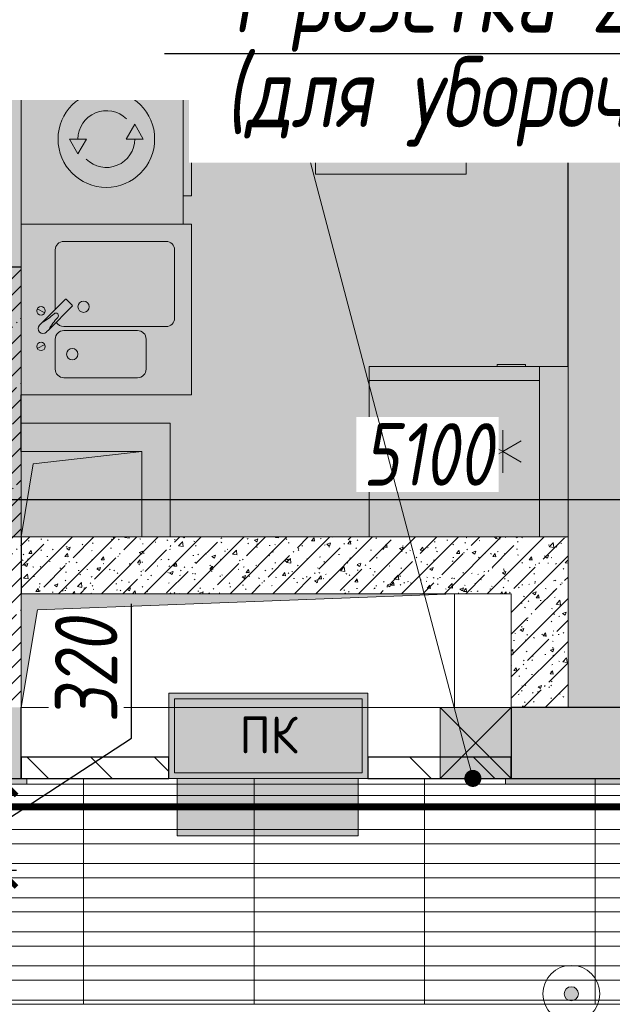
# Model space of a CAD drawing. Header units: millimetres. Extents: x -88210283 to 7466349, y -86687 to 22351.
# Tile 66 of 256: x 45598 to 47684, y -29024 to -25559. Entities that reach past the tile are written whole.
import ezdxf
from ezdxf import colors
from ezdxf.entities.mleader import LeaderData, LeaderLine
from ezdxf.math import Vec2, Vec3

# ---------------------------------------------------------------- set-up
doc = ezdxf.new("R2010")
doc.units = ezdxf.units.MM
for name, pattern in [('( Hidden )', [0.375, 0.25, -0.125]), ('-D1-03x03', [6, 3, -3]), ('DASHDOT', [25.4, 12.7, -6.35, 0, -6.35]), ('DASHEDx20', [0.75, 0.5, -0.25])]:
    doc.linetypes.add(name, pattern=pattern)
doc.layers.get('Defpoints').update_dxf_attribs({"color": 31})
for name, color, linetype, lineweight in [('_0', 7, 'Continuous', 13), ('A-000-MH_MASS', 7, '-D1-03x03', 5), ('A-010-A_ROOM', 7, 'Continuous', 18), ('A-200-M_WALL', 7, 'Continuous', 5), ('A-200-M_WALL_INT', 7, 'Continuous', 5), ('A-200-M_WALL_PAT', 7, 'Continuous', 5), ('A-230-M_FLOOR', 7, 'Continuous', 5), ('A-314-M_WINDOW', 7, 'Continuous', 5), ('dim_light', 12, 'Continuous', 9), ('E-610-M_EPS', 7, 'Continuous', 5), ('engineering', 20, 'Continuous', 13), ('EOM', 1, 'Continuous', 5), ('M-520-M_DRAINAGE_FW', 7, 'Continuous', 5), ('M-567-M_MECH_EQP', 7, 'Continuous', 5), ('pot', 183, 'Continuous', 15), ('pot sh', 183, 'Continuous', 15), ('wall_new', 152, 'Continuous', 30), ('Z-060-M_DETAIL', 7, 'Continuous', 5), ('Марки дверей', 7, 'Continuous', 9), ('Сводный план', 7, 'Continuous', 0)]:
    doc.layers.add(name, color=color, linetype=linetype, lineweight=lineweight)
for name, color, linetype, lineweight, true_color in [('dim_razv', 7, 'DASHDOT', 9, 0x285228), ('light_pot', 7, 'Continuous', 15, 0x333300), ('pol', 7, 'Continuous', 15, 0x55666d)]:
    doc.layers.add(name, color=color, linetype=linetype, lineweight=lineweight, true_color=true_color)
doc.styles.add('Calibri Light_2', font='Calibri light.ttf', dxfattribs={"width": 0.7, "height": 250})
doc.styles.add('fl_iso paper', font='isocpeur.ttf', dxfattribs={"width": 0.8, "oblique": 10})
doc.styles.add('GOST-2.304_Type-B', font='GOST_Common.ttf')
doc.dimstyles.new('In tre 1_75', dxfattribs={"dimtxt": 220, "dimasz": 120, "dimexe": 60, "dimexo": 10, "dimgap": 50, "dimtad": 1, "dimdec": 0, "dimrnd": 5, "dimzin": 0, "dimdsep": 46, "dimtxsty": 'fl_iso paper', "dimblk": 'ARCHTICK', "dimcen": 0, "dimdle": 60, "dimadec": 0, "dimazin": 0, "dimtfac": 1, "dimtdec": 0, "dimtofl": 0, "dimtmove": 1, "dimatfit": 1, "dimfxl": 1, "dimtfill": 1, "dimtolj": 1, "dimtzin": 0, "dimarcsym": 1})
pattern_1 = [(45, (36177.975, -48979.44), (-57.02463, 57.02463), []), (45, (36235, -48979.44), (-57.02463, 57.02463), [100.806, -20.161, 3.353, -16.808])]
pattern_2 = [(45, (36177.98, -48979.44), (-75.43415, 75.43415), [106.68, -17.78, 3.556, -17.78]), (45, (36177.98, -48904.05), (-75.43415, 75.43415), []), (50, (36177.98, -48979.44), (127.5292, -11.15758), [13.335, -146.685]), (355, (36177.98, -48979.44), (-24.66966, 133.74), [10.668, -117.348]), (100.451, (36188.6, -48980.37), (102.85973, 122.5818), [11.333, -124.663]), (46.184, (36177.98, -48943.88), (189.7552, -29.4304), [20.002, -220.027]), (96.636, (36193.79, -48946.33), (166.1822, 173.1996), [17, -186.995]), (351.184, (36177.98, -48943.88), (166.184, 173.1976), [16.002, -176.022]), (21, (36195.76, -48952.77), (106.13027, -71.58603), [13.335, -146.685]), (326, (36195.76, -48952.77), (43.2619, 128.93175), [10.668, -117.348]), (71.451, (36204.6, -48958.73), (149.392, 57.34505), [11.333, -124.663]), (37.5, (36177.975, -48979.436), (2.16223, 59.18836), [3.353, -112.573, 3.353, -115.773, -117.792]), (37.5, (36177.975, -48979.436), (2.16223, 59.18836), [-235.052, 3.353, -114.44]), (7.5, (36177.975, -48979.436), (46.77386, 70.12615), [3.353, -64.567, 3.353, -109.906, -44.894]), (7.5, (36177.975, -48979.436), (46.77386, 70.12615), [-181.178, 3.353, -41.542]), (327.5, (36138.326, -48979.436), (94.91367, -4.01009), [3.353, -41.097, 3.353, -135.331, -184.023]), (327.5, (36138.326, -48979.436), (94.91367, -4.01009), [-183.134, 3.353, -180.67]), (317.5, (36120.55, -48979.44), (103.69057, 17.79882), [3.353, -54.432, 3.353, -88.748, -130.683]), (317.5, (36120.55, -48979.44), (103.69057, 17.79882), [-149.885, 3.353, -127.33])]

# ---------------------------------------------------------------- blocks, each defined once
blk = doc.blocks.new('_DOT')
at = {"color": 0, "linetype": 'ByBlock'}
blk.add_line((-0.5, 0), (-1, 0), dxfattribs=at)
at = {"color": 0, "linetype": 'ByBlock', "const_width": 0.5}
blk.add_lwpolyline([(-0.25, 0, 1), (0.25, 0, 1)], format="xyb", close=True, dxfattribs=at)
blk = doc.blocks.new('MR_Стиральная машина - Стиральная машина_600-2464872-50_AS_Plan_15')
at = {"layer": 'E-610-M_EPS'}
for p, q in [((300, 0), (-300, 0)), ((-300, 0), (-300, -570)), ((300, -570), (300, 0)), ((0, -170), (-52, -200)), ((0, -230), (0, -170)), ((-52, -200), (0, -230)), ((0, -370), (0, -430)), ((52, -400), (0, -370)), ((0, -430), (52, -400)), ((-300, -570), (300, -570)), ((-200, -570), (-200, -600)), ((200, -600), (200, -570)), ((-200, -600), (200, -600))]:
    blk.add_line(p, q, dxfattribs=at)
for radius, start, end in [(170, 360, 180), (100, 315, 90), (100, 135, 270), (170, 180, 360)]:
    blk.add_arc((0, -300), radius, start, end, dxfattribs=at)
blk = doc.blocks.new('MR_Мойка - Кухонная мойка-2465094-50_AS_Plan_15')
at = {"layer": 'M-520-M_DRAINAGE_FW'}
for p, q in [((-300, 50), (-300, -550)), ((-300, 50), (-300, -550)), ((300, 50), (-300, 50)), ((-136.7, -6.7), (-122.6, -33.3)), ((-45.7, -24.2), (-55, -14.9)), ((35.5, -105.4), (-45.7, -24.2)), ((2.7, -6.7), (-11.4, -33.3)), ((-79, -39), (-69.8, -48.2)), ((-69.8, -48.2), (11.4, -129.4)), ((-240, -100), (-240, -360)), ((-104, -70), (-210, -70)), ((-74, -360), (-74, -100)), ((-60, -100), (-60, -460)), ((210, -70), (0.1, -70)), ((240, -460), (240, -100)), ((15.7, -129.4), (35.5, -109.6)), ((-210, -390), (-104, -390)), ((-30, -490), (210, -490)), ((-300, -550), (300, -550)), ((300, -550), (300, -520))]:
    blk.add_line(p, q, dxfattribs=at)
for centre, radius, start, end in [((-129.7, -20), 15, 360, 180), ((-129.7, -20), 15, 180, 360), ((-67, -26.9), 17, 45, 225), ((136.3, 77.5), 208.5, 209.1823, 223.4054), ((-4.3, -20), 15, 360, 180), ((-4.3, -20), 15, 180, 360), ((-171.5, -230.2), 208.5, 46.5946, 60.8177), ((-21.7, -72.3), 9.19, 225, 45), ((-210, -100), 30, 90, 180), ((-104, -100), 30, 360, 90), ((-30, -100), 30, 118.5511, 180), ((210, -100), 30, 360, 90), ((-157, -130), 20, 360, 180), ((-157, -130), 20, 180, 360), ((13.5, -127.3), 3, 225, 315), ((13.5, -127.3), 3, 225, 315), ((33.3, -107.5), 3, 315, 45), ((33.3, -107.5), 3, 315, 45), ((10, -170), 20, 360, 180), ((10, -170), 20, 180, 360), ((-210, -360), 30, 180, 270), ((-104, -360), 30, 270, 360), ((-30, -460), 30, 180, 270), ((210, -460), 30, 270, 360)]:
    blk.add_arc(centre, radius, start, end, dxfattribs=at)
blk = doc.blocks.new('MR_Холодильник - Холодильник-2465095-50_AS_Plan_15')
at = {"layer": 'E-610-M_EPS'}
for p, q in [((300, 300), (-300, 300)), ((-300, 300), (-300, -250)), ((300, -250), (300, 300)), ((-170, 0), (-170, 75)), ((0, 0), (0, 75)), ((170, 75), (170, 0)), ((-235, 37.5), (-170, 0)), ((-105, 37.5), (-170, 0)), ((-65, 37.5), (0, 0)), ((65, 37.5), (0, 0)), ((170, 0), (105, 37.5)), ((170, 0), (235, 37.5)), ((-170, 0), (-235, -37.5)), ((-170, -75), (-170, 0)), ((-170, 0), (-105, -37.5)), ((105, -37.5), (170, 0)), ((235, -37.5), (170, 0)), ((170, 0), (170, -75)), ((0, 0), (-65, -37.5)), ((0, -75), (0, 0)), ((0, 0), (65, -37.5)), ((300, -250), (-300, -250)), ((-300, -250), (-300, -300)), ((-300, -250), (300, -250)), ((300, -300), (300, -250)), ((-300, -300), (300, -300)), ((-150, -300), (-250, -300)), ((-250, -300), (-250, -306.1)), ((-250, -306.1), (-150, -306.1)), ((-150, -306.1), (-150, -300))]:
    blk.add_line(p, q, dxfattribs=at)
blk = doc.blocks.new('MR_Варочная поверхность - Варочная поверхность-V64-50_AS_Plan_15')
at = {"layer": 'E-610-M_EPS'}
for p, q in [((-300, 600), (300, 600)), ((300, 600), (300, 570)), ((300, 0), (-300, 0))]:
    blk.add_line(p, q, dxfattribs=at)
for centre, radius, start, end in [((-120, 405), 130, 101.0875, 198.9125), ((-120, 405), 130, 341.0875, 78.9125), ((150, 450), 85, 0, 180), ((-120, 405), 75, 360, 180), ((150, 450), 85, 180, 0), ((-120, 405), 75, 180, 360), ((-120, 405), 130, 221.0875, 318.9125), ((130, 170.1), 120, 94.4109, 205.5919), ((130, 170.1), 120, 334.3847, 85.5833), ((130, 170.1), 75, 360, 180), ((-150, 150), 75, 0, 180), ((-150, 150), 75, 180, 0), ((130, 170.1), 75, 180, 360), ((130, 169.9), 119.9, 214.3975, 325.4823)]:
    blk.add_arc(centre, radius, start, end, dxfattribs=at)
blk = doc.blocks.new('A_MEQ_OpeningWall-Rectangular - ВК-6809902-50_AS_Plan_15')
at = {"layer": 'Z-060-M_DETAIL', "true_color": 0x808080, "transparency": 33554534}
blk.add_hatch(color=8, dxfattribs=at).paths.add_polyline_path([(250, 125), (0, 125), (0, -125), (250, -125)])
at = {"layer": 'A-314-M_WINDOW'}
for p, q in [((0, 125), (0, -125)), ((250, 125), (250, -125))]:
    blk.add_line(p, q, dxfattribs=at)
at = {"layer": 'Z-060-M_DETAIL'}
for p, q in [((250, 125), (0, -125)), ((0, 125), (250, -125)), ((250, 125), (0, 125)), ((0, 125), (0, -125)), ((250, -125), (250, 125)), ((0, -125), (200, -125))]:
    blk.add_line(p, q, dxfattribs=at)
blk = doc.blocks.new('A_MEQ_OpeningShaft-Rectangular - ВК-7975598-50_AS_Plan_15')
at = {"layer": 'Z-060-M_DETAIL', "linetype": '-D1-03x03'}
blk.add_hatch(color=256, dxfattribs=at).paths.add_polyline_path([(0, -300), (42.9, -42.9), (425, 0), (0, 0), (0, -195.3)])
at = {"layer": 'A-000-MH_MASS'}
for p, q in [((425, 0), (0, 0)), ((0, 0), (0, -300)), ((425, -300), (425, 0)), ((0, -300), (425, -300))]:
    blk.add_line(p, q, dxfattribs=at)
at = {"layer": 'Z-060-M_DETAIL'}
for p, q in [((425, 0), (0, 0)), ((0, 0), (0, -300)), ((42.9, -42.9), (425, 0)), ((425, 0), (425, -300)), ((0, -300), (42.9, -42.9)), ((0, -300), (425, -300))]:
    blk.add_line(p, q, dxfattribs=at)
blk = doc.blocks.new('A_MEQ_OpeningShaft-Rectangular - ПК-7975844-50_AS_Plan_15')
at = {"layer": 'Z-060-M_DETAIL', "linetype": '-D1-03x03'}
blk.add_hatch(color=256, dxfattribs=at).paths.add_polyline_path([(400, 0), (57.1, 57.1), (0, 1525), (0, 0)])
at = {"layer": 'A-000-MH_MASS'}
for p, q in [((0, 1525), (0, 0)), ((400, 1525), (0, 1525)), ((400, 0), (400, 1525)), ((0, 0), (400, 0))]:
    blk.add_line(p, q, dxfattribs=at)
at = {"layer": 'Z-060-M_DETAIL'}
for p, q in [((0, 1525), (400, 1525)), ((57.1, 57.1), (0, 1525)), ((0, 1525), (400, 1525)), ((0, 0), (0, 1525)), ((0, 1525), (57.1, 57.1)), ((400, 1525), (400, 0)), ((400, 0), (400, 1525)), ((400, 0), (57.1, 57.1)), ((57.1, 57.1), (400, 0)), ((400, 0), (0, 0))]:
    blk.add_line(p, q, dxfattribs=at)
blk = doc.blocks.new('_ArchTick')
at = {"color": 0, "linetype": 'ByBlock', "lineweight": 9, "const_width": 0.15}
blk.add_lwpolyline([(-0.5, -0.5), (0.5, 0.5)], dxfattribs=at)
blk = doc.blocks.new('*D747')
at = {"layer": 'Defpoints', "color": 0, "transparency": 16777216}
for p in [(45268.8, -28229.4), (45033.4, -28551.8), (45527, -28551.8)]:
    blk.add_point(p, dxfattribs=at)
at = {"layer": 'dim_light', "color": 0, "lineweight": -2, "transparency": 16777216}
for p, q in [((45992, -28088.4), (45992, -27615.2)), ((45527, -28390.6), (45992, -28088.4)), ((45527, -28229.4), (45527, -28109.4)), ((45278.8, -28229.4), (45587, -28229.4)), ((45527, -28229.4), (45527, -28551.8)), ((45043.4, -28551.8), (45587, -28551.8)), ((45527, -28551.8), (45527, -28671.8))]:
    blk.add_line(p, q, dxfattribs=at)
at = {"layer": 'dim_light', "color": 0, "lineweight": -2, "transparency": 16777216, "xscale": 120, "yscale": 120, "zscale": 120}
for p, rotation in [((45527, -28229.4), 270), ((45527, -28551.8), 90)]:
    blk.add_blockref('_ArchTick', p, dxfattribs=dict(at, rotation=rotation))
at = {"layer": 'dim_light', "color": 0, "transparency": 16777216, "insert": (45832, -27851.8), "char_height": 220, "attachment_point": 5, "rotation": 90, "style": 'fl_iso paper', "bg_fill": 3, "box_fill_scale": 1.1, "bg_fill_color": 256, "bg_fill_true_color": 13158600, "bg_fill_transparency": 0}
blk.add_mtext('\\A1;320', dxfattribs=at)
blk = doc.blocks.new('*D756')
at = {"layer": 'Defpoints', "color": 0, "transparency": 16777216}
for p in [(44483.4, -27249.2), (44483.4, -28581.8), (49583.4, -28581.8)]:
    blk.add_point(p, dxfattribs=at)
at = {"layer": 'dim_light', "color": 0, "lineweight": -2, "transparency": 16777216}
for p, q in [((44483.4, -28571.8), (44483.4, -27189.2)), ((49583.4, -28571.8), (49583.4, -27189.2)), ((49643.4, -27249.2), (44423.4, -27249.2))]:
    blk.add_line(p, q, dxfattribs=at)
at = {"layer": 'dim_light', "color": 0, "lineweight": -2, "transparency": 16777216, "xscale": 120, "yscale": 120, "zscale": 120, "rotation": 180}
blk.add_blockref('_ArchTick', (44483.4, -27249.2), dxfattribs=at)
at = {"layer": 'dim_light', "color": 0, "lineweight": -2, "transparency": 16777216, "xscale": 120, "yscale": 120, "zscale": 120}
blk.add_blockref('_ArchTick', (49583.4, -27249.2), dxfattribs=at)
at = {"layer": 'dim_light', "color": 0, "transparency": 16777216, "insert": (47033.4, -27089.2), "char_height": 220, "attachment_point": 5, "style": 'fl_iso paper', "bg_fill": 3, "box_fill_scale": 1.1, "bg_fill_color": 256, "bg_fill_true_color": 13158600, "bg_fill_transparency": 0}
blk.add_mtext('\\A1;5100', dxfattribs=at)
blk = doc.blocks.new('*U785')
h = blk.add_hatch()
h.set_pattern_fill('ANGLE', color=1)
h.set_pattern_definition([(0, (0, 30.6204), (0, 6.985), [5.08, -1.905]), (90, (0, 30.6204), (-6.985, 4e-16), [5.08, -1.905])])
h.paths.add_polyline_path([(318.3, -100.8), (318.3, 100.8), (-318.3, 100.8), (-318.3, -100.8)])
at = {"color": 7}
for p, q in [((318.3, 100.8), (-318.3, 100.8)), ((-318.3, 100.8), (-318.3, -100.8)), ((318.3, -100.8), (318.3, 100.8)), ((-318.3, -100.8), (318.3, -100.8))]:
    blk.add_line(p, q, dxfattribs=at)

msp = doc.modelspace()

# ---------------------------------------------------------------- hatches: boundary and pattern name
at = {"layer": '_0', "transparency": 33554534}
h = msp.add_hatch(color=252, dxfattribs=at)
h.dxf.hatch_style = 1
h.paths.add_polyline_path([(35428, -49734.4), (73878, -49734.4), (73878, -19284.4), (35428, -19284.4)])
h.paths.add_polyline_path([(44528, -41629.4), (44528, -34929.4), (49428, -34929.4), (49428, -36429.4), (51028, -36429.4), (51028, -30029.4), (49428, -30029.4), (49428, -30779.4), (42778, -30779.4), (42778, -28029.4), (44528, -28029.4), (44528, -27979.4), (45303, -27979.4), (45303, -27379.4), (47528, -27379.4), (47528, -27979.4), (53578, -27979.4), (53578, -27379.4), (55478, -27379.4), (55478, -27979.4), (64478, -27979.4), (64478, -26229.4), (67788, -26229.4), (67788, -28219.4), (66578, -28219.4), (66578, -30029.4), (62978, -30029.4), (62978, -30829.4), (59878, -30829.4), (59878, -30029.4), (58628, -30029.4), (58628, -38979.4), (59728, -38979.4), (59728, -38079.4), (62978, -38079.4), (62978, -38979.4), (66878, -38979.4), (66878, -41429.4), (64478, -41429.4), (64478, -41029.4), (59923, -41029.4), (59923, -41629.4), (57898, -41629.4), (57898, -41029.4), (47038, -41029.4), (47038, -41629.4)], flags=16)
at = {"layer": 'A-200-M_WALL_PAT'}
h = msp.add_hatch(dxfattribs=at)
h.set_pattern_fill('FP_1', color=256, style=0, pattern_type=2)
h.set_pattern_definition(pattern_1)
h.paths.add_polyline_path([(45603, -27979.4), (45603, -26429.4), (45303, -26429.4), (45303, -27979.4), (45565.7, -27979.4)])
at = {"layer": 'A-200-M_WALL_PAT', "true_color": 0xebf0f0}
for points in [[(45603, -27079.4), (46028, -27079.4), (46028, -26979.4), (45603, -26979.4), (45603, -27019.5)], [(46028, -27379.4), (46128, -27379.4), (46128, -26979.4), (46028, -26979.4), (46028, -27274.7)]]:
    msp.add_hatch(color=7, dxfattribs=at).paths.add_polyline_path(points)
at = {"layer": 'A-200-M_WALL_PAT'}
h = msp.add_hatch(dxfattribs=at)
h.set_pattern_fill('FP_42', color=256, style=0, pattern_type=2)
h.set_pattern_definition(pattern_2)
h.paths.add_polyline_path([(47128, -27579.4), (47328, -27579.4), (47328, -27379.4), (45603, -27379.4), (45603, -27579.4), (46828, -27579.4)])
h = msp.add_hatch(dxfattribs=at)
h.set_pattern_fill('FP_42', color=256, style=0, pattern_type=2)
h.set_pattern_definition(pattern_2)
h.paths.add_polyline_path([(47528, -27979.4), (47528, -27379.4), (47328, -27379.4), (47328, -27979.4)])
h = msp.add_hatch(dxfattribs=at)
h.set_pattern_fill('FP_1', color=256, style=0, pattern_type=2)
h.set_pattern_definition(pattern_1)
h.paths.add_polyline_path([(52128, -28229.4), (52128, -27979.4), (49903, -27979.4), (49903, -28229.4), (52062.6, -28229.4)])
h.paths.add_polyline_path([(48813, -28229.4), (48853, -28229.4), (48853, -27979.4), (47328, -27979.4), (47328, -28229.4), (48578, -28229.4)])
h.paths.add_polyline_path([(45303, -28229.4), (45603, -28229.4), (45603, -27979.4), (44528, -27979.4), (44528, -28229.4), (45301.4, -28229.4)])
at = {"layer": 'A-200-M_WALL_PAT', "true_color": 0xf5f3ef}
for points in [[(45565.7, -28249.4), (45604.6, -28249.4), (45604.6, -28229.4), (45301.4, -28229.4), (45301.4, -28249.4)], [(47428, -28249.4), (48578, -28249.4), (48578, -28229.4), (47428, -28229.4)]]:
    msp.add_hatch(color=7, dxfattribs=at).paths.add_polyline_path(points)
h = msp.add_hatch(color=7, dxfattribs=at)
h.paths.add_polyline_path([(47308, -28249.4), (47428, -28249.4), (47428, -28229.4), (47308, -28229.4)])
h.paths.add_polyline_path([(45604.6, -28249.4), (45623, -28249.4), (45623, -28229.4), (45604.6, -28229.4)])
at = {"layer": 'Сводный план', "lineweight": 13, "true_color": 0x00c200}
h = msp.add_hatch(color=92, dxfattribs=at)
h.dxf.hatch_style = 1
edge = h.paths.add_edge_path()
edge.add_arc((47539.3, -28987.4), 25, 0, 360)

# ---------------------------------------------------------------- linework, layer by layer
at = {"layer": 'A-010-A_ROOM', "lineweight": 5, "flags": 128}
msp.add_lwpolyline([(46638.9, -25721.5), (47169.9, -25721.5), (47169.9, -26102.5), (46638.9, -26102.5)], close=True, dxfattribs=at)
at = {"layer": 'A-200-M_WALL', "lineweight": 25}
for p, q in [((45303, -26429.4), (45603, -26429.4)), ((45603, -27079.4), (45603, -26879.4)), ((45603, -27379.4), (45603, -27579.4)), ((45603, -28229.4), (45603, -27979.4)), ((48813, -27979.4), (47328, -27979.4)), ((44528, -28229.4), (45603, -28229.4)), ((47328, -28229.4), (48853, -28229.4))]:
    msp.add_line(p, q, dxfattribs=at)
at = {"layer": 'A-200-M_WALL', "lineweight": 9}
for p, q in [((46128, -26979.4), (45603, -26979.4)), ((46128, -27379.4), (46128, -26979.4)), ((46828, -27379.4), (46128, -27379.4)), ((47528, -27379.4), (47428, -27379.4)), ((47528, -27979.4), (47528, -27379.4)), ((47128, -27579.4), (47328, -27579.4)), ((47328, -27579.4), (47328, -27979.4))]:
    msp.add_line(p, q, dxfattribs=at)
at = {"layer": 'A-200-M_WALL'}
for p, q in [((46028, -27379.4), (46128, -27379.4)), ((45623, -28229.4), (45603, -28229.4)), ((45623, -28249.4), (45623, -28229.4)), ((47308, -28229.4), (47308, -28249.4)), ((42998, -28249.4), (45623, -28249.4)), ((47308, -28249.4), (48853, -28249.4))]:
    msp.add_line(p, q, dxfattribs=at)
at = {"layer": 'A-200-M_WALL', "color": 250, "lineweight": 25, "true_color": 0x333333}
msp.add_line((47328, -27979.4), (47328, -28229.4), dxfattribs=at)
at = {"layer": 'A-200-M_WALL', "color": 250, "true_color": 0x333333}
msp.add_line((47328, -28229.4), (47308, -28229.4), dxfattribs=at)
at = {"layer": 'A-200-M_WALL_INT'}
for p, q in [((47527.2, -26779.4), (47527.2, -24380.2)), ((47528, -24379.4), (47528, -27379.4)), ((47428, -26779.4), (47528, -26779.4))]:
    msp.add_line(p, q, dxfattribs=at)
at = {"layer": 'A-230-M_FLOOR'}
msp.add_line((47308, -28229.4), (45623, -28229.4), dxfattribs=at)
at = {"layer": 'dim_razv', "color": 1, "linetype": '( Hidden )', "ltscale": 10, "true_color": 0xff0a0a, "const_width": 25}
msp.add_lwpolyline([(43098, -28329.4), (48853, -28329.4)], dxfattribs=at)
at = {"layer": 'pol'}
for points in [[(45223, -28229.4), (45223, -29024.4), (45823, -29024.4), (45823, -28229.4)], [(45823, -28229.4), (45823, -29024.4), (46423, -29024.4), (46423, -28229.4)], [(46423, -28229.4), (46423, -29024.4), (47023, -29024.4), (47023, -28229.4)], [(47023, -28229.4), (47023, -29024.4), (47623, -29024.4), (47623, -28229.4)], [(47623, -28229.4), (47623, -29024.4), (48223, -29024.4), (48223, -28229.4)]]:
    msp.add_lwpolyline(points, dxfattribs=at)
at = {"layer": 'pot'}
msp.add_lwpolyline([(42998, -28249.4), (64798, -28249.4), (64798, -26449.4), (67568, -26449.4), (67568, -27999.4), (66358, -27999.4), (66358, -29809.4), (44508, -29809.4), (44508, -30559.4), (42998, -30559.4), (42998, -28249.4)], close=True, dxfattribs=at)
at = {"layer": 'pot sh'}
for points in [[(42998, -28339.4), (66358, -28339.4), (66358, -28289.4), (42998, -28289.4)], [(42998, -28459.4), (66358, -28459.4), (66358, -28409.4), (42998, -28409.4)], [(42998, -28579.4), (66358, -28579.4), (66358, -28529.4), (42998, -28529.4)], [(42998, -28699.4), (66358, -28699.4), (66358, -28649.4), (42998, -28649.4)], [(42998, -28819.4), (66358, -28819.4), (66358, -28769.4), (42998, -28769.4)], [(42998, -28939.4), (66358, -28939.4), (66358, -28889.4), (42998, -28889.4)], [(42998, -29059.4), (66358, -29059.4), (66358, -29009.4), (42998, -29009.4)]]:
    msp.add_lwpolyline(points, close=True, dxfattribs=at)
at = {"layer": 'Сводный план', "color": 92, "lineweight": 13, "true_color": 0x00c200}
for radius in [100, 25]:
    msp.add_circle((47539.3, -28987.4), radius, dxfattribs=at)

# ---------------------------------------------------------------- block references
at = {"layer": 'A-314-M_WINDOW', "color": 8, "true_color": 0x7f7f7f, "rotation": 180}
msp.add_blockref('A_MEQ_OpeningWall-Rectangular - ВК-6809902-50_AS_Plan_15', (47328, -28104.4), dxfattribs=at)
at = {"layer": 'E-610-M_EPS'}
for name, p, rotation in [('MR_Варочная поверхность - Варочная поверхность-V64-50_AS_Plan_15', (45603, -25379.4), 270.0000000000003), ('MR_Стиральная машина - Стиральная машина_600-2464872-50_AS_Plan_15', (45603, -25979.4), 89.99999999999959), ('MR_Холодильник - Холодильник-2465095-50_AS_Plan_15', (47128, -27079.4), 180)]:
    msp.add_blockref(name, p, dxfattribs=dict(at, rotation=rotation))
at = {"layer": 'M-520-M_DRAINAGE_FW', "rotation": 90.00000000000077}
msp.add_blockref('MR_Мойка - Кухонная мойка-2465094-50_AS_Plan_15', (45653, -26579.4), dxfattribs=at)
at = {"layer": 'M-567-M_MECH_EQP'}
msp.add_blockref('A_MEQ_OpeningShaft-Rectangular - ВК-7975598-50_AS_Plan_15', (45603, -27079.4), dxfattribs=at)
at = {"layer": 'M-567-M_MECH_EQP', "rotation": 270.0000000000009}
msp.add_blockref('A_MEQ_OpeningShaft-Rectangular - ПК-7975844-50_AS_Plan_15', (45603, -27579.4), dxfattribs=at)

# ---------------------------------------------------------------- texts
at = {"layer": 'A-010-A_ROOM', "lineweight": 5, "insert": (46678.7, -25827.7), "char_height": 180, "width": 577.215, "attachment_point": 1, "style": 'Calibri Light_2'}
msp.add_mtext('1.3-3 ', dxfattribs=at)

# ---------------------------------------------------------------- next in the draw order: dimensions: what is measured, and where the dimension line sits
at = {"layer": 'dim_light'}
dim = msp.add_linear_dim(base=(45527, -28551.8), p1=(45268.8, -28229.4), p2=(45033.4, -28551.8), angle=90, dimstyle='In tre 1_75', dxfattribs=at)
dim.commit()
dim.dimension.update_dxf_attribs({"geometry": '*D747', "text_midpoint": (45992, -28038.4), "dimtype": 160})

# ---------------------------------------------------------------- next in the draw order: linework, layer by layer
at = {"layer": '_0', "lineweight": 0}
msp.add_lwpolyline([(57898, -41029.4), (47038, -41029.4), (47038, -41629.4), (44528, -41629.4), (44528, -34929.4), (49428, -34929.4), (49428, -36429.4), (51028, -36429.4), (51028, -30029.4), (49428, -30029.4), (49428, -30779.4), (42778, -30779.4), (42778, -28029.4), (44528, -28029.4), (44528, -27979.4), (45303, -27979.4), (45303, -27379.4), (47528, -27379.4), (47528, -27979.4), (53578, -27979.4)], dxfattribs=at)

# ---------------------------------------------------------------- next in the draw order: dimensions: what is measured, and where the dimension line sits
at = {"layer": 'dim_light'}
dim = msp.add_linear_dim(base=(44483.4, -27249.2), p1=(49583.4, -28581.8), p2=(44483.4, -28581.8), dimstyle='In tre 1_75', dxfattribs=at)
dim.commit()
dim.dimension.update_dxf_attribs({"geometry": '*D756', "text_midpoint": (47033.4, -27089.2)})

# ---------------------------------------------------------------- next in the draw order: hatches: boundary and pattern name
at = {"layer": 'engineering', "linetype": 'Continuous', "true_color": 0xf27172}
h = msp.add_hatch(color=11, dxfattribs=at)
h.dxf.hatch_style = 1
h.paths.add_polyline_path([(46123.2, -27929.4), (46823.2, -27929.4), (46823.2, -28229.4), (46123.2, -28229.4)])
at = {"layer": 'wall_new', "linetype": 'ByBlock', "lineweight": 5}
h = msp.add_hatch(dxfattribs=at)
h.set_pattern_fill('ANSI31', color=256, scale=50, angle=90)
h.set_pattern_definition([(135, (-932.86, 6278.8), (-112.2532, -112.2532), [])])
h.paths.add_polyline_path([(46823.2, -28229.4), (47328, -28229.4), (47328, -28154.4), (46823.2, -28154.4)])
h.paths.add_polyline_path([(45603, -28229.4), (46123.2, -28229.4), (46123.2, -28154.4), (45603, -28154.4)])

# ---------------------------------------------------------------- next in the draw order: linework, layer by layer
at = {"layer": 'engineering', "color": 7}
for points in [[(46123.2, -27929.4), (46823.2, -27929.4), (46823.2, -28229.4), (46123.2, -28229.4)], [(46143.2, -27949.4), (46803.2, -27949.4), (46803.2, -28209.4), (46143.2, -28209.4)]]:
    msp.add_lwpolyline(points, close=True, dxfattribs=at)
at = {"layer": 'wall_new', "color": 212, "lineweight": 30, "true_color": 0xb800b8}
for points in [[(45603, -28229.4), (46123.2, -28229.4), (46123.2, -28154.4), (45603, -28154.4)], [(46823.2, -28229.4), (47328, -28229.4), (47328, -28154.4), (46823.2, -28154.4)]]:
    msp.add_lwpolyline(points, close=True, dxfattribs=at)

# ---------------------------------------------------------------- next in the draw order: block references
at = {"layer": 'light_pot'}
msp.add_blockref('*U785', (46470.7, -28330.2), dxfattribs=at)

# ---------------------------------------------------------------- next in the draw order: texts
at = {"layer": 'engineering', "color": 0, "linetype": 'DASHEDx20', "ltscale": 4, "transparency": 33554687, "insert": (46474, -28076.5), "char_height": 130, "attachment_point": 5, "style": 'GOST-2.304_Type-B'}
msp.add_mtext('ПК', dxfattribs=at)

# ---------------------------------------------------------------- next in the draw order: leaders
at = {"layer": 'Марки дверей', "lineweight": -2, "transparency": 33554687}
ml = msp.add_multileader_mtext('Standard', dxfattribs=at)
ml.set_content('\\pxsm1,ql;ГКЛ обшивка толщиной 75 мм \\Pвысотой 2500 мм', color=256, style='fl_iso paper')
ml.set_leader_properties(lineweight=5)
ml.set_arrow_properties(name='DOT')
ml.build(insert=Vec2(0, 0))
ml.multileader.update_dxf_attribs({"has_dogleg": 0, "text_left_attachment_type": 6, "text_right_attachment_type": 6, "dogleg_length": 0.75, "arrow_head_size": 60, "scale": 40})
ctx = ml.context
ctx.base_point, ctx.scale, ctx.char_height, ctx.arrow_head_size, ctx.landing_gap_size, ctx.plane_origin = Vec3(42395.5, -25350), 40, 250, 60, 80, Vec3(44407.6, -18170.1)
ctx.left_attachment, ctx.right_attachment = 6, 6
notes = []
notes.append((ctx, [(0, (1, 1, 0), (46464.5, -25350), (-1, 0), 30, [(0, [(47193, -28229.4)], 0, [])])]))
ctx.mtext.insert, ctx.mtext.width, ctx.mtext.defined_height, ctx.mtext.line_spacing_factor, ctx.mtext.flow_direction = Vec3(42475.5, -25050), 4067.72, 979.1, 0.7, 5
ctx.mtext.has_bg_fill, ctx.mtext.bg_color, ctx.mtext.bg_scale_factor, ctx.mtext.bg_transparency, ctx.mtext.use_window_bg_color = 1, -1027028792, 1.5, 0, 1
for ctx, leaders in notes:
    for number, flags, end, landing, length, lines in leaders:
        leader = LeaderData()
        leader.index, (leader.has_last_leader_line, leader.has_dogleg_vector, leader.attachment_direction) = number, flags
        leader.last_leader_point, leader.dogleg_vector, leader.dogleg_length = Vec3(end), Vec3(landing), length
        for number, points, colour, breaks in lines:
            line = LeaderLine()
            line.index, line.vertices, line.color, line.breaks = number, Vec3.list(points), colors.encode_raw_color(colour), breaks
            leader.lines.append(line)
        ctx.leaders.append(leader)

# ---------------------------------------------------------------- next in the draw order: linework, layer by layer
at = {"layer": 'dim_light'}
msp.add_lwpolyline([(42998, -28249.4), (64798, -28249.4), (64798, -26449.4), (67568, -26449.4), (67568, -27999.4), (66358, -27999.4), (66358, -29809.4), (44508, -29809.4), (44508, -30559.4), (42998, -30559.4), (42998, -28249.4)], close=True, dxfattribs=at)
at = {"layer": 'pol', "color": 0}
msp.add_lwpolyline([(53848, -29809.4), (51028, -29809.4), (51028, -29979.4), (49578, -29979.4), (49578, -29809.4), (44508, -29809.4), (44508, -30559.4), (44428, -30559.4), (44428, -30719.4), (43378, -30719.4), (43378, -30559.4), (42998, -30559.4), (42998, -29569.4), (42838, -29569.4), (42838, -28519.4), (42998, -28519.4), (42998, -28249.4), (48853, -28249.4), (48853, -28039.4), (49903, -28039.4), (49903, -28249.4), (56428, -28249.4)], dxfattribs=at)

# ---------------------------------------------------------------- next in the draw order: leaders
at = {"layer": 'EOM', "color": 0}
ml = msp.add_multileader_mtext('Standard', dxfattribs=at)
ml.set_content('1 розетка 220В, Н=300 мм\\P(для уборочного инвентаря)', style='fl_iso paper')
ml.set_leader_properties()
ml.build(insert=Vec2(0, 0))
ml.multileader.update_dxf_attribs({"text_left_attachment_type": 6, "text_right_attachment_type": 6, "arrow_head_size": 110})
ctx = ml.context
ctx.base_point, ctx.char_height, ctx.arrow_head_size, ctx.landing_gap_size, ctx.plane_origin = Vec3(46317.4, -25679.4), 250, 110, 1.5, Vec3(78994.7, -40875)
ctx.left_attachment, ctx.right_attachment = 6, 6
notes = []
notes.append((ctx, [(0, (1, 1, 0), (50080.3, -25679.4), (-1, 0), 114.4, [(2, [(51732.1, -28229.4)], 0, [])])]))
ctx.mtext.insert, ctx.mtext.rotation, ctx.mtext.width, ctx.mtext.defined_height, ctx.mtext.line_spacing_factor, ctx.mtext.flow_direction = Vec3(46318.9, -25354.4), 6.283185, 3818.357, 1444.4, 0.8, 5
ctx.mtext.has_bg_fill, ctx.mtext.bg_color, ctx.mtext.bg_scale_factor, ctx.mtext.bg_transparency, ctx.mtext.use_window_bg_color = 1, -1027028792, 1.5, 0, 1
for ctx, leaders in notes:
    for number, flags, end, landing, length, lines in leaders:
        leader = LeaderData()
        leader.index, (leader.has_last_leader_line, leader.has_dogleg_vector, leader.attachment_direction) = number, flags
        leader.last_leader_point, leader.dogleg_vector, leader.dogleg_length = Vec3(end), Vec3(landing), length
        for number, points, colour, breaks in lines:
            line = LeaderLine()
            line.index, line.vertices, line.color, line.breaks = number, Vec3.list(points), colors.encode_raw_color(colour), breaks
            leader.lines.append(line)
        ctx.leaders.append(leader)

doc.saveas('drawing.dxf')
